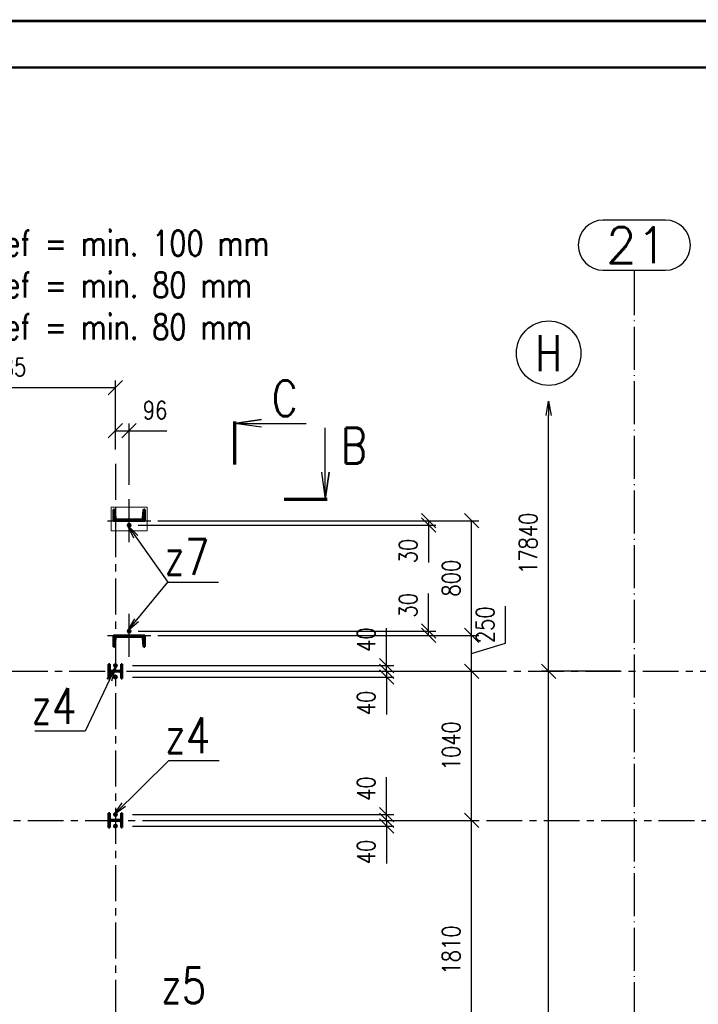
# Paper-space layout 'Layout1' of a CAD drawing. Extents: x -2 to 985, y -36 to 1353.
# Tile 20 of 73: x 173 to 267, y 283 to 420. Entities that reach past the tile are written whole.
import ezdxf
from ezdxf.enums import TextEntityAlignment as Align

# ---------------------------------------------------------------- set-up
doc = ezdxf.new("R2010")
doc.units = 0
for name, pattern in [('ACAD_ISO02W100', [15, 12, -3]), ('ACAD_ISO04W100', [30.5, 24, -3, 0.5, -3]), ('HP_01_CER_B', [8, 5, -1, 1, -1])]:
    doc.linetypes.add(name, pattern=pattern)
doc.layers.get('0').update_dxf_attribs({"linetype": 'CONTINUOUS'})
doc.layers.get('DEFPOINTS').update_dxf_attribs({"color": 132, "linetype": 'CONTINUOUS'})
doc.layers.add('RAMECEK_HP', color=251, linetype='CONTINUOUS')
for name, color, linetype, lineweight in [('SS_KOTVY', 2, 'CONTINUOUS', 35), ('SS_KOTY', 3, 'CONTINUOUS', 25), ('SS_OSY_025', 7, 'HP_01_CER_B', 25), ('SS_PLNA_025', 7, 'CONTINUOUS', 25), ('SS_PODKLADY', 9, 'CONTINUOUS', 13), ('SS_POPIS_PROFILU', 13, 'CONTINUOUS', 25), ('SS_REZ', 6, 'CONTINUOUS', 70), ('SS_SCHODISTE', 30, 'CONTINUOUS', 50), ('SS_SLOUPY', 143, 'CONTINUOUS', 50), ('SS_SRAFY', 8, 'CONTINUOUS', 18), ('SS_TEXT35', 2, 'CONTINUOUS', 35), ('SS_TEXT5', 4, 'CONTINUOUS', 50), ('SS_TEXT7', 6, 'CONTINUOUS', 70)]:
    doc.layers.add(name, color=color, linetype=linetype, lineweight=lineweight)
doc.styles.add('ROMANS', font='romans.shx', dxfattribs={"width": 0.8})
doc.styles.add('romans.shx', font='romans.shx', dxfattribs={"height": 5})
doc.dimstyles.new('A-1_(2.5)_50AS', dxfattribs={"dimtxt": 2.5, "dimasz": 2, "dimexe": 1, "dimexo": 2, "dimgap": 0, "dimtad": 0, "dimdec": 1, "dimlfac": 50, "dimrnd": 1, "dimtxsty": 'ROMANS', "dimblk1": 'OBLIQUE', "dimblk2": 'OBLIQUE', "dimsah": 1, "dimcen": 2, "dimclrd": 256, "dimclre": 256, "dimclrt": 256, "dimadec": 1, "dimazin": 2, "dimtfac": 0.714286, "dimtdec": 1, "dimtmove": 0, "dimatfit": 3, "dimldrblk": 'OPEN', "dimfxl": 1, "dimtvp": 1.142857, "dimtfill": 1, "dimtolj": 1, "dimlwd": -1, "dimlwe": -1, "dimarcsym": 0})
pattern_1 = [(45, (-4334.49958, -565.55967), (-0.0449012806, 0.0449012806), [])]

# ---------------------------------------------------------------- blocks, each defined once
blk = doc.blocks.new('*U6')
at = {"layer": 'RAMECEK_HP', "lineweight": 35, "const_width": 0.35}
for points in [[(0, 420), (0, 0), (743, 0), (743, 420)], [(6.5, 413.5), (6.5, 6.5), (736.5, 6.5), (736.5, 413.5)]]:
    blk.add_lwpolyline(points, close=True, dxfattribs=at)
at = {"layer": 'DEFPOINTS', "style": 'ROMANS', "width": 0.8}
blk.add_attdef('TISK', text='', height=10, dxfattribs=at).set_placement((743, -33), align=Align.RIGHT)
blk = doc.blocks.new('0KRIZ(Z)')
at = {"color": 0, "linetype": 'ByBlock', "ltscale": 0.5}
for p, q in [((0, -0.5), (0, 0.5)), ((-0.5, 0), (0.5, 0)), ((0, 0), (0, 0, 1))]:
    blk.add_line(p, q, dxfattribs=at)
blk = doc.blocks.new('_Oblique')
at = {"color": 0, "linetype": 'ByBlock', "lineweight": -2}
blk.add_line((-0.5, -0.5), (0.5, 0.5), dxfattribs=at)
blk = doc.blocks.new('*D21')
at = {"layer": 'DEFPOINTS', "color": 0, "transparency": 16777216}
for p in [(189.82, 334.24), (191.12, 329.24, -0.4)]:
    blk.add_point(p, dxfattribs=at)
at = {"layer": 'SS_KOTY', "transparency": 16777216}
for p, q in [((240.34, 333.17), (240.34, 338.31)), ((191.82, 334.24), (236.59, 334.24)), ((235.59, 329.24), (235.59, 334.24)), ((235.59, 331.74), (240.34, 333.17)), ((193.12, 329.24), (236.59, 329.24))]:
    blk.add_line(p, q, dxfattribs=at)
at = {"layer": 'SS_KOTY', "transparency": 16777216, "xscale": 2, "yscale": 2, "zscale": 2, "rotation": 270}
blk.add_blockref('_Oblique', (235.59, 329.24), dxfattribs=at)
at = {"layer": 'SS_KOTY', "transparency": 16777216, "insert": (237.49, 335.74), "char_height": 2.5, "attachment_point": 5, "rotation": 90, "style": 'ROMANS', "bg_fill": 3, "box_fill_scale": 1.1, "bg_fill_color": 256, "bg_fill_true_color": 13158600, "bg_fill_transparency": 0}
blk.add_mtext('\\A1;250', dxfattribs=at)
at = {"layer": 'DEFPOINTS', "color": 0, "transparency": 16777216}
blk.add_point((235.59, 334.24), dxfattribs=at)
at = {"layer": 'SS_KOTY', "transparency": 16777216, "xscale": 2, "yscale": 2, "zscale": 2, "rotation": 90}
blk.add_blockref('_Oblique', (235.59, 334.24), dxfattribs=at)
blk = doc.blocks.new('_OPEN')
at = {"color": 0, "linetype": 'ByBlock'}
for p, q in [((-1, 0.167), (0, 0)), ((0, 0), (-1, -0.167)), ((0, 0), (-1, 0))]:
    blk.add_line(p, q, dxfattribs=at)
blk = doc.blocks.new('*D22')
at = {"layer": 'DEFPOINTS', "color": 0, "transparency": 16777216}
for p in [(189.82, 350.24, 1), (235.59, 350.24), (189.82, 334.24)]:
    blk.add_point(p, dxfattribs=at)
at = {"layer": 'SS_KOTY', "transparency": 16777216}
for p, q in [((191.82, 350.24), (236.59, 350.24)), ((235.59, 334.24), (235.59, 350.24)), ((191.82, 334.24), (236.59, 334.24))]:
    blk.add_line(p, q, dxfattribs=at)
at = {"layer": 'SS_KOTY', "transparency": 16777216, "xscale": 2, "yscale": 2, "zscale": 2}
for p, rotation in [((235.59, 350.24), 90), ((235.59, 334.24), 270)]:
    blk.add_blockref('_Oblique', p, dxfattribs=dict(at, rotation=rotation))
at = {"layer": 'SS_KOTY', "transparency": 16777216, "insert": (232.74, 342.24), "char_height": 2.5, "attachment_point": 5, "rotation": 90, "style": 'ROMANS', "bg_fill": 3, "box_fill_scale": 1.1, "bg_fill_color": 256, "bg_fill_true_color": 13158600, "bg_fill_transparency": 0}
blk.add_mtext('\\A1;800', dxfattribs=at)
blk = doc.blocks.new('*D29')
at = {"layer": 'DEFPOINTS', "color": 0, "transparency": 16777216}
for p in [(189.12, 308.44, 0.63), (186.28, 307.64, 0.8), (223.73, 307.64)]:
    blk.add_point(p, dxfattribs=at)
at = {"layer": 'SS_KOTY', "transparency": 16777216}
for p, q in [((191.12, 308.44), (224.73, 308.44)), ((223.73, 308.44), (223.73, 307.64)), ((188.28, 307.64), (224.73, 307.64)), ((223.73, 307.64), (223.73, 302.4))]:
    blk.add_line(p, q, dxfattribs=at)
at = {"layer": 'SS_KOTY', "transparency": 16777216, "xscale": 2, "yscale": 2, "zscale": 2}
for p, rotation in [((223.73, 308.44), 90), ((223.73, 307.64), 270)]:
    blk.add_blockref('_Oblique', p, dxfattribs=dict(at, rotation=rotation))
at = {"layer": 'SS_KOTY', "transparency": 16777216, "insert": (220.88, 304.02), "char_height": 2.5, "attachment_point": 5, "rotation": 90, "style": 'ROMANS', "bg_fill": 3, "box_fill_scale": 1.1, "bg_fill_color": 256, "bg_fill_true_color": 13158600, "bg_fill_transparency": 0}
blk.add_mtext('\\A1;40', dxfattribs=at)
blk = doc.blocks.new('*D30')
at = {"layer": 'DEFPOINTS', "color": 0, "transparency": 16777216}
for p in [(186.28, 309.24, 0.8), (223.73, 309.24), (189.12, 308.44, 0.63)]:
    blk.add_point(p, dxfattribs=at)
at = {"layer": 'SS_KOTY', "transparency": 16777216}
for p, q in [((223.73, 309.24), (223.73, 314.48)), ((188.28, 309.24), (224.73, 309.24)), ((223.73, 308.44), (223.73, 309.24)), ((191.12, 308.44), (224.73, 308.44))]:
    blk.add_line(p, q, dxfattribs=at)
at = {"layer": 'SS_KOTY', "transparency": 16777216, "xscale": 2, "yscale": 2, "zscale": 2}
for p, rotation in [((223.73, 309.24), 90), ((223.73, 308.44), 270)]:
    blk.add_blockref('_Oblique', p, dxfattribs=dict(at, rotation=rotation))
at = {"layer": 'SS_KOTY', "transparency": 16777216, "insert": (220.88, 312.86), "char_height": 2.5, "attachment_point": 5, "rotation": 90, "style": 'ROMANS', "bg_fill": 3, "box_fill_scale": 1.1, "bg_fill_color": 256, "bg_fill_true_color": 13158600, "bg_fill_transparency": 0}
blk.add_mtext('\\A1;40', dxfattribs=at)
blk = doc.blocks.new('*D31')
at = {"layer": 'DEFPOINTS', "color": 0, "transparency": 16777216}
for p in [(186.28, 328.44, 0.8), (189.12, 329.24, 0.63), (223.73, 328.44)]:
    blk.add_point(p, dxfattribs=at)
at = {"layer": 'SS_KOTY', "transparency": 16777216}
for p, q in [((188.28, 328.44), (224.73, 328.44)), ((191.12, 329.24), (224.73, 329.24)), ((223.73, 329.24), (223.73, 328.44)), ((223.73, 328.44), (223.73, 323.2))]:
    blk.add_line(p, q, dxfattribs=at)
at = {"layer": 'SS_KOTY', "transparency": 16777216, "xscale": 2, "yscale": 2, "zscale": 2}
for p, rotation in [((223.73, 329.24), 90), ((223.73, 328.44), 270)]:
    blk.add_blockref('_Oblique', p, dxfattribs=dict(at, rotation=rotation))
at = {"layer": 'SS_KOTY', "transparency": 16777216, "insert": (220.88, 324.82), "char_height": 2.5, "attachment_point": 5, "rotation": 90, "style": 'ROMANS', "bg_fill": 3, "box_fill_scale": 1.1, "bg_fill_color": 256, "bg_fill_true_color": 13158600, "bg_fill_transparency": 0}
blk.add_mtext('\\A1;40', dxfattribs=at)
blk = doc.blocks.new('*D32')
at = {"layer": 'DEFPOINTS', "color": 0, "transparency": 16777216}
for p in [(186.28, 330.04, 0.8), (223.73, 330.04), (189.12, 329.24, 0.63)]:
    blk.add_point(p, dxfattribs=at)
at = {"layer": 'SS_KOTY', "transparency": 16777216}
for p, q in [((223.73, 330.04), (223.73, 335.28)), ((188.28, 330.04), (224.73, 330.04)), ((223.73, 329.24), (223.73, 330.04)), ((191.12, 329.24), (224.73, 329.24))]:
    blk.add_line(p, q, dxfattribs=at)
at = {"layer": 'SS_KOTY', "transparency": 16777216, "xscale": 2, "yscale": 2, "zscale": 2}
for p, rotation in [((223.73, 330.04), 90), ((223.73, 329.24), 270)]:
    blk.add_blockref('_Oblique', p, dxfattribs=dict(at, rotation=rotation))
at = {"layer": 'SS_KOTY', "transparency": 16777216, "insert": (220.88, 333.66), "char_height": 2.5, "attachment_point": 5, "rotation": 90, "style": 'ROMANS', "bg_fill": 3, "box_fill_scale": 1.1, "bg_fill_color": 256, "bg_fill_true_color": 13158600, "bg_fill_transparency": 0}
blk.add_mtext('\\A1;40', dxfattribs=at)
blk = doc.blocks.new('*D33')
at = {"layer": 'DEFPOINTS', "color": 0, "transparency": 16777216}
for p in [(187.06, 334.84, 0.7), (189.82, 334.24), (229.59, 334.84)]:
    blk.add_point(p, dxfattribs=at)
at = {"layer": 'SS_KOTY', "transparency": 16777216}
for p, q in [((229.59, 334.84), (229.59, 340.08)), ((189.06, 334.84), (230.59, 334.84)), ((191.82, 334.24), (230.59, 334.24)), ((229.59, 334.24), (229.59, 334.84))]:
    blk.add_line(p, q, dxfattribs=at)
at = {"layer": 'SS_KOTY', "transparency": 16777216, "xscale": 2, "yscale": 2, "zscale": 2}
for p, rotation in [((229.59, 334.84), 90), ((229.59, 334.24), 270)]:
    blk.add_blockref('_Oblique', p, dxfattribs=dict(at, rotation=rotation))
at = {"layer": 'SS_KOTY', "transparency": 16777216, "insert": (226.74, 338.46), "char_height": 2.5, "attachment_point": 5, "rotation": 90, "style": 'ROMANS', "bg_fill": 3, "box_fill_scale": 1.1, "bg_fill_color": 256, "bg_fill_true_color": 13158600, "bg_fill_transparency": 0}
blk.add_mtext('\\A1;30', dxfattribs=at)
blk = doc.blocks.new('*D34')
at = {"layer": 'DEFPOINTS', "color": 0, "transparency": 16777216}
for p in [(187.06, 349.64, 0.7), (189.82, 350.24, 1), (229.59, 349.64)]:
    blk.add_point(p, dxfattribs=at)
at = {"layer": 'SS_KOTY', "transparency": 16777216}
for p, q in [((189.06, 349.64), (230.59, 349.64)), ((191.82, 350.24), (230.59, 350.24)), ((229.59, 350.24), (229.59, 349.64)), ((229.59, 349.64), (229.59, 344.4))]:
    blk.add_line(p, q, dxfattribs=at)
at = {"layer": 'SS_KOTY', "transparency": 16777216, "xscale": 2, "yscale": 2, "zscale": 2}
for p, rotation in [((229.59, 350.24), 90), ((229.59, 349.64), 270)]:
    blk.add_blockref('_Oblique', p, dxfattribs=dict(at, rotation=rotation))
at = {"layer": 'SS_KOTY', "transparency": 16777216, "insert": (226.74, 346.02), "char_height": 2.5, "attachment_point": 5, "rotation": 90, "style": 'ROMANS', "bg_fill": 3, "box_fill_scale": 1.1, "bg_fill_color": 256, "bg_fill_true_color": 13158600, "bg_fill_transparency": 0}
blk.add_mtext('\\A1;30', dxfattribs=at)
blk = doc.blocks.new('*D36')
at = {"layer": 'DEFPOINTS', "color": 0, "transparency": 16777216}
for p in [(187.82, 362.82), (185.9, 358.18, 0.8), (187.82, 353.24, 2)]:
    blk.add_point(p, dxfattribs=at)
at = {"layer": 'SS_KOTY', "transparency": 16777216}
for p, q in [((185.9, 360.18), (185.9, 363.82)), ((185.9, 362.82), (187.82, 362.82)), ((187.82, 355.24), (187.82, 363.82)), ((187.82, 362.82), (193.06, 362.82))]:
    blk.add_line(p, q, dxfattribs=at)
at = {"layer": 'SS_KOTY', "transparency": 16777216, "xscale": 2, "yscale": 2, "zscale": 2, "rotation": 180}
blk.add_blockref('_Oblique', (185.9, 362.82), dxfattribs=at)
at = {"layer": 'SS_KOTY', "transparency": 16777216, "xscale": 2, "yscale": 2, "zscale": 2}
blk.add_blockref('_Oblique', (187.82, 362.82), dxfattribs=at)
at = {"layer": 'SS_KOTY', "transparency": 16777216, "insert": (191.44, 365.68), "char_height": 2.5, "attachment_point": 5, "style": 'ROMANS', "bg_fill": 3, "box_fill_scale": 1.1, "bg_fill_color": 256, "bg_fill_true_color": 13158600, "bg_fill_transparency": 0}
blk.add_mtext('\\A1;96', dxfattribs=at)
blk = doc.blocks.new('*D51')
at = {"layer": 'DEFPOINTS', "color": 0, "transparency": 16777216}
for p in [(154.2, 368.82), (185.9, 358.18, 0.8), (154.2, 330.74)]:
    blk.add_point(p, dxfattribs=at)
at = {"layer": 'SS_KOTY', "transparency": 16777216}
for p, q in [((154.2, 332.74), (154.2, 369.82)), ((185.9, 360.18), (185.9, 369.82)), ((185.9, 368.82), (154.2, 368.82))]:
    blk.add_line(p, q, dxfattribs=at)
at = {"layer": 'SS_KOTY', "transparency": 16777216, "xscale": 2, "yscale": 2, "zscale": 2, "rotation": 180}
blk.add_blockref('_Oblique', (154.2, 368.82), dxfattribs=at)
at = {"layer": 'SS_KOTY', "transparency": 16777216, "xscale": 2, "yscale": 2, "zscale": 2}
blk.add_blockref('_Oblique', (185.9, 368.82), dxfattribs=at)
at = {"layer": 'SS_KOTY', "transparency": 16777216, "insert": (170.05, 371.68), "char_height": 2.5, "attachment_point": 5, "style": 'ROMANS', "bg_fill": 3, "box_fill_scale": 1.1, "bg_fill_color": 256, "bg_fill_true_color": 13158600, "bg_fill_transparency": 0}
blk.add_mtext('\\A1;1585', dxfattribs=at)
blk = doc.blocks.new('*D57')
at = {"layer": 'DEFPOINTS', "color": 0, "transparency": 16777216}
for p in [(246.34, 329.24), (258.3, 329.24), (188.98, 215.24, 0.63)]:
    blk.add_point(p, dxfattribs=at)
at = {"layer": 'SS_KOTY', "transparency": 16777216}
for p, q in [((256.3, 329.24), (245.34, 329.24)), ((246.34, 215.24), (246.34, 329.24)), ((190.98, 215.24), (247.34, 215.24))]:
    blk.add_line(p, q, dxfattribs=at)
at = {"layer": 'SS_KOTY', "transparency": 16777216, "xscale": 2, "yscale": 2, "zscale": 2}
for p, rotation in [((246.34, 329.24), 90), ((246.34, 215.24), 270)]:
    blk.add_blockref('_Oblique', p, dxfattribs=dict(at, rotation=rotation))
at = {"layer": 'SS_KOTY', "transparency": 16777216, "insert": (243.49, 272.24), "char_height": 2.5, "attachment_point": 5, "rotation": 90, "style": 'ROMANS', "bg_fill": 3, "box_fill_scale": 1.1, "bg_fill_color": 256, "bg_fill_true_color": 13158600, "bg_fill_transparency": 0}
blk.add_mtext('\\A1;5700', dxfattribs=at)
blk = doc.blocks.new('*D58')
at = {"layer": 'DEFPOINTS', "color": 0, "transparency": 16777216}
for p in [(213.65, 366.96), (246.34, 366.96), (258.3, 329.24)]:
    blk.add_point(p, dxfattribs=at)
at = {"layer": 'SS_KOTY', "transparency": 16777216}
for p, q in [((246.34, 329.24), (246.34, 364.96)), ((256.3, 329.24), (245.34, 329.24))]:
    blk.add_line(p, q, dxfattribs=at)
at = {"layer": 'SS_KOTY', "transparency": 16777216, "xscale": 2, "yscale": 2, "zscale": 2}
for name, p, rotation in [('_OPEN', (246.34, 366.96), 90), ('_Oblique', (246.34, 329.24), 270)]:
    blk.add_blockref(name, p, dxfattribs=dict(at, rotation=rotation))
at = {"layer": 'SS_KOTY', "transparency": 16777216, "insert": (243.49, 347.1), "char_height": 2.5, "attachment_point": 5, "rotation": 90, "style": 'ROMANS', "bg_fill": 3, "box_fill_scale": 1.1, "bg_fill_color": 256, "bg_fill_true_color": 13158600, "bg_fill_transparency": 0}
blk.add_mtext('\\A1;17840', dxfattribs=at)
blk = doc.blocks.new('00RADA')
blk.add_circle((0, 0), 4.5)
at = {"layer": 'SS_TEXT5', "style": 'ROMANS', "width": 0.8}
blk.add_attdef('1', text='', height=5, dxfattribs=at).set_placement((0, 0), align=Align.MIDDLE)
blk = doc.blocks.new('*D61')
at = {"layer": 'DEFPOINTS', "color": 0, "transparency": 16777216}
for p in [(191.12, 308.44, -0.4), (235.59, 308.44), (191.12, 272.24)]:
    blk.add_point(p, dxfattribs=at)
at = {"layer": 'SS_KOTY', "transparency": 16777216}
for p, q in [((193.12, 308.44), (236.59, 308.44)), ((235.59, 272.24), (235.59, 308.44)), ((193.12, 272.24), (236.59, 272.24))]:
    blk.add_line(p, q, dxfattribs=at)
at = {"layer": 'SS_KOTY', "transparency": 16777216, "xscale": 2, "yscale": 2, "zscale": 2}
for p, rotation in [((235.59, 308.44), 90), ((235.59, 272.24), 270)]:
    blk.add_blockref('_Oblique', p, dxfattribs=dict(at, rotation=rotation))
at = {"layer": 'SS_KOTY', "transparency": 16777216, "insert": (232.74, 290.34), "char_height": 2.5, "attachment_point": 5, "rotation": 90, "style": 'ROMANS', "bg_fill": 3, "box_fill_scale": 1.1, "bg_fill_color": 256, "bg_fill_true_color": 13158600, "bg_fill_transparency": 0}
blk.add_mtext('\\A1;1810', dxfattribs=at)
blk = doc.blocks.new('*D62')
at = {"layer": 'DEFPOINTS', "color": 0, "transparency": 16777216}
for p in [(224.73, 329.24, -0.4), (235.59, 329.24), (191.12, 308.44, -0.4)]:
    blk.add_point(p, dxfattribs=at)
at = {"layer": 'SS_KOTY', "transparency": 16777216}
for p, q in [((226.73, 329.24), (236.59, 329.24)), ((235.59, 308.44), (235.59, 329.24)), ((193.12, 308.44), (236.59, 308.44))]:
    blk.add_line(p, q, dxfattribs=at)
at = {"layer": 'SS_KOTY', "transparency": 16777216, "xscale": 2, "yscale": 2, "zscale": 2}
for p, rotation in [((235.59, 329.24), 90), ((235.59, 308.44), 270)]:
    blk.add_blockref('_Oblique', p, dxfattribs=dict(at, rotation=rotation))
at = {"layer": 'SS_KOTY', "transparency": 16777216, "insert": (232.74, 318.84), "char_height": 2.5, "attachment_point": 5, "rotation": 90, "style": 'ROMANS', "bg_fill": 3, "box_fill_scale": 1.1, "bg_fill_color": 256, "bg_fill_true_color": 13158600, "bg_fill_transparency": 0}
blk.add_mtext('\\A1;1040', dxfattribs=at)
blk = doc.blocks.new('00REZ-d')
at = {"layer": 'SS_PLNA_025'}
blk.add_lwpolyline([(3.78, 5.2), (0, 5.72), (3.78, 6.25), (0, 5.72), (10, 5.72)], dxfattribs=at)
at = {"layer": 'SS_REZ'}
blk.add_line((0, 5.99), (0, 0), dxfattribs=at)
at = {"layer": 'SS_TEXT7', "style": 'ROMANS', "width": 0.8}
blk.add_attdef('REZs', text='', height=5, dxfattribs=at).set_placement((7, 6.72), align=Align.CENTER)
blk = doc.blocks.new('*U99')
at = {"layer": 'SS_PLNA_025'}
blk.add_lwpolyline([(5.2, 3.78), (5.72, 0), (6.25, 3.78), (5.72, 0), (5.72, 10)], dxfattribs=at)
at = {"layer": 'SS_REZ'}
blk.add_line((5.99, 0), (0, 0), dxfattribs=at)
at = {"layer": 'SS_TEXT7', "style": 'ROMANS', "width": 0.8}
blk.add_attdef('REZv', text='', height=5, dxfattribs=at).set_placement((9.72, 5), align=Align.CENTER)

psp = doc.layouts.get("Layout1")

# ---------------------------------------------------------------- linework, layer by layer
at = {"layer": 'SS_OSY_025', "linetype": 'Continuous', "ltscale": 0.25}
for p, q in [((262.6338, 392.2066), (253.9671, 392.2066)), ((253.9671, 385.2066), (262.6338, 385.2066))]:
    psp.add_line(p, q, dxfattribs=at)
at = {"layer": 'SS_OSY_025', "linetype": 'ACAD_ISO04W100', "ltscale": 0.25}
for p, q in [((258.3004, 380.2066), (258.3004, 385.2066)), ((258.3004, 380.2076), (258.3004, 380.2066))]:
    psp.add_line(p, q, dxfattribs=at)
at = {"layer": 'SS_OSY_025'}
for p, q in [((185.9004, 358.1769, 0.8), (185.9004, 182.9855, 0.8)), ((131.4699, 329.2403, 0.227), (273.7013, 329.2403, 0.227)), ((109.6708, 308.4403, 0.227), (273.7013, 308.4403, 0.108))]:
    psp.add_line(p, q, dxfattribs=at)
at = {"layer": 'SS_OSY_025', "linetype": 'Continuous', "ltscale": 0.25}
for centre, start, end in [((253.9671, 388.7066), 90, 270), ((262.6338, 388.7066), 270, 90)]:
    psp.add_arc(centre, 3.5, start, end, dxfattribs=at)
at = {"layer": 'SS_SLOUPY', "color": 1, "linetype": 'Continuous', "ltscale": 0.25}
for p, q in [((185.1004, 328.2403), (185.1004, 328.9503)), ((184.9404, 328.2403), (185.1004, 328.2403)), ((185.1004, 309.4403), (184.9404, 309.4403)), ((184.9404, 309.4403), (184.9404, 307.4403)), ((185.1004, 308.7303), (185.1004, 309.4403)), ((185.1004, 307.4403), (185.1004, 308.1503)), ((184.9404, 307.4403), (185.1004, 307.4403))]:
    psp.add_line(p, q, dxfattribs=at)
at = {"layer": 'SS_SLOUPY', "color": 1, "linetype": 'Continuous', "ltscale": 0.25, "extrusion": (2.36848e-15, 9.81055e-16, -1)}
for centre in [(-185.3404, 329.5303), (-185.3404, 308.7303)]:
    psp.add_arc(centre, 0.24, 270, 0, dxfattribs=at)
at = {"layer": 'SS_SLOUPY', "color": 1, "linetype": 'Continuous', "ltscale": 0.25, "extrusion": (2.36848e-15, -9.81055e-16, -1)}
for centre in [(-185.3404, 328.9503), (-185.3404, 308.1503)]:
    psp.add_arc(centre, 0.24, 0, 90, dxfattribs=at)

# ---------------------------------------------------------------- block references
at = {"layer": 'RAMECEK_HP'}
psp.add_blockref('*U6', (0, 0), dxfattribs=at)
at = {"layer": 'SS_KOTY'}
psp.add_blockref('00RADA', (246.3438, 373.6312), dxfattribs=at).add_auto_attribs({'1': 'H'})
at = {"layer": 'SS_OSY_025', "xscale": 6, "yscale": 6}
for p in [(187.8204, 350.2403, 2), (187.8204, 334.2403, 1)]:
    psp.add_blockref('0KRIZ(Z)', p, dxfattribs=at)
at = {"layer": 'SS_REZ'}
psp.add_blockref('00REZ-d', (202.5169, 358.1105), dxfattribs=at).add_auto_attribs({'REZs': 'C'})

# ---------------------------------------------------------------- texts
at = {"layer": 'SS_OSY_025', "color": 7, "style": 'romans.shx'}
psp.add_text('21', height=5, dxfattribs=at).set_placement((254.3331, 386.2066))
at = {"layer": 'SS_POPIS_PROFILU', "color": 4, "style": 'romans.shx', "width": 0.8}
psp.add_text('z4', height=5, dxfattribs=at).set_placement((174.132, 321.9031))
at = {"layer": 'SS_TEXT35', "insert": (63.4667, 396.5691), "char_height": 3.5, "attachment_point": 1, "style": 'ROMANS'}
psp.add_mtext_dynamic_manual_height_columns('{\\LPOUŽITÉ KOTVY:\\P}z4 - HILTI HIT-HY 200-A V3 + HAS-U M12x160 5.8 hef = min. 100 mm\\Pz5 - HILTI HIT-HY 200-A V3 + HAS-U M12x160 5.8 hef = min. 80 mm\\P\\pxt12;z7 - HILTI HIT-HY 200-A V3 + HAS-U M12x160 5.8 hef = min. 80 mm', width=239.392882, gutter_width=12.5, heights=[0], dxfattribs=at)

# ---------------------------------------------------------------- next in the draw order: dimensions: what is measured, and where the dimension line sits
at = {"layer": 'SS_KOTY'}
dim = psp.add_linear_dim(base=(187.8204, 362.8197), p1=(185.9004, 358.1769, 0.8), p2=(187.8204, 353.2403, 2), dimstyle='A-1_(2.5)_50AS', dxfattribs=at)
dim.commit()
dim.dimension.update_dxf_attribs({"geometry": '*D36', "text_midpoint": (191.4395, 365.6768)})
dim = psp.add_linear_dim(base=(235.5938, 334.2403), p1=(191.1204, 329.2403, -0.4), p2=(189.8204, 334.2403), angle=90, dimstyle='A-1_(2.5)_50AS', override={"dimtmove": 1}, dxfattribs=at)
dim.commit()
dim.dimension.update_dxf_attribs({"geometry": '*D21', "text_midpoint": (237.4866, 333.1653)})
dim = psp.add_linear_dim(base=(223.7338, 307.6403, -0.4), p1=(189.1204, 308.4403, 0.227), p2=(186.2804, 307.6403, 0.4), angle=90, dimstyle='A-1_(2.5)_50AS', dxfattribs=at)
dim.commit()
dim.dimension.update_dxf_attribs({"geometry": '*D29', "text_midpoint": (220.8766, 304.0213, -0.4)})

# ---------------------------------------------------------------- next in the draw order: dimensions: what is measured, and where the dimension line sits
dim = psp.add_linear_dim(base=(235.5938, 350.2403), p1=(189.8204, 334.2403), p2=(189.8204, 350.2403, 1), angle=90, dimstyle='A-1_(2.5)_50AS', override={"dimtmove": 1}, dxfattribs=at)
dim.commit()
dim.dimension.update_dxf_attribs({"geometry": '*D22', "text_midpoint": (232.7366, 342.2403)})
for base, p1, p2, picture, middle in [((223.7338, 328.4403, -0.4), (189.1204, 329.2403, 0.227), (186.2804, 328.4403, 0.4), '*D31', (220.8766, 324.8213, -0.4)), ((223.7338, 309.2403, -0.4), (189.1204, 308.4403, 0.227), (186.2804, 309.2403, 0.4), '*D30', (220.8766, 312.8594, -0.4))]:
    dim = psp.add_linear_dim(base=base, p1=p1, p2=p2, angle=90, dimstyle='A-1_(2.5)_50AS', dxfattribs=at)
    dim.commit()
    dim.dimension.update_dxf_attribs({"geometry": picture, "text_midpoint": middle})

# ---------------------------------------------------------------- next in the draw order: hatches: boundary and pattern name
at = {"layer": 'SS_SRAFY'}
h = psp.add_hatch(dxfattribs=at)
h.set_pattern_fill('ANSI31', color=5, scale=0.02, style=0)
h.set_pattern_definition(pattern_1)
h.paths.add_polyline_path([(185.1004, 309.4403), (184.9404, 309.4403), (184.9404, 307.4403), (185.1004, 307.4403), (185.1004, 308.1503, -0.41421356), (185.3404, 308.3903), (186.4604, 308.3903, -0.41421356), (186.7004, 308.1503), (186.7004, 307.4403), (186.8604, 307.4403), (186.8604, 309.4403), (186.7004, 309.4403), (186.7004, 308.7303, -0.41421356), (186.4604, 308.4903), (185.3404, 308.4903, -0.41421356), (185.1004, 308.7303)], flags=0)

# ---------------------------------------------------------------- next in the draw order: linework, layer by layer
at = {"layer": 'SS_KOTVY', "color": 7, "linetype": 'ACAD_ISO04W100', "ltscale": 0.25}
for p, q in [((185.6604, 309.2403), (186.1404, 309.2403)), ((185.7804, 309.2403), (186.0204, 309.2403)), ((185.9004, 309.4803), (185.9004, 309.0003)), ((185.9004, 309.3603), (185.9004, 309.1203)), ((185.9004, 309.2403), (185.9004, 309.2403)), ((185.9004, 307.8803), (185.9004, 307.4003)), ((185.6604, 307.6403), (186.1404, 307.6403)), ((185.7804, 307.6403), (186.0204, 307.6403)), ((185.9004, 307.7603), (185.9004, 307.5203)), ((185.9004, 307.6403), (185.9004, 307.6403))]:
    psp.add_line(p, q, dxfattribs=at)
at = {"layer": 'SS_KOTVY', "color": 1, "linetype": 'Continuous', "ltscale": 0.25}
for p, q in [((185.7909, 309.43), (185.6814, 309.2403)), ((185.6814, 309.2403), (185.7909, 309.0507)), ((186.0099, 309.43), (185.7909, 309.43)), ((186.1194, 309.2403), (186.0099, 309.43)), ((186.0099, 309.0507), (186.1194, 309.2403)), ((185.7909, 307.83), (185.6814, 307.6403)), ((185.7909, 309.0507), (186.0099, 309.0507)), ((186.0099, 307.83), (185.7909, 307.83)), ((186.1194, 307.6403), (186.0099, 307.83)), ((185.6814, 307.6403), (185.7909, 307.4507)), ((185.7909, 307.4507), (186.0099, 307.4507)), ((186.0099, 307.4507), (186.1194, 307.6403))]:
    psp.add_line(p, q, dxfattribs=at)
for centre, radius in [((185.9004, 309.2403), 0.24), ((185.9004, 309.2403), 0.12), ((185.9004, 307.6403), 0.24), ((185.9004, 307.6403), 0.12)]:
    psp.add_circle(centre, radius, dxfattribs=at)
at = {"layer": 'SS_POPIS_PROFILU', "color": 0, "linetype": 'ByBlock'}
for p, q in [((185.6615, 309.2174), (186.85, 310.8602)), ((185.6615, 309.2174), (187.0843, 310.623)), ((187.3185, 310.3859), (185.6615, 309.2174))]:
    psp.add_line(p, q, dxfattribs=at)
at = {"layer": 'SS_SLOUPY', "color": 1, "linetype": 'Continuous', "ltscale": 0.25}
for p, q in [((186.8604, 309.4403), (186.7004, 309.4403)), ((186.7004, 309.4403), (186.7004, 308.7303)), ((186.8604, 307.4403), (186.8604, 309.4403)), ((186.4604, 308.4903), (185.3404, 308.4903)), ((185.3404, 308.3903), (186.4604, 308.3903)), ((186.7004, 308.1503), (186.7004, 307.4403)), ((186.7004, 307.4403), (186.8604, 307.4403))]:
    psp.add_line(p, q, dxfattribs=at)
at = {"layer": 'SS_SLOUPY', "color": 7, "linetype": 'ACAD_ISO04W100', "ltscale": 0.25}
psp.add_line((185.9004, 308.4403), (185.9004, 308.4403), dxfattribs=at)
at = {"layer": 'SS_SLOUPY', "color": 3, "linetype": 'ACAD_ISO02W100', "ltscale": 0.25}
for centre in [(185.9004, 309.2403), (185.9004, 307.6403)]:
    psp.add_circle(centre, 0.14, dxfattribs=at)
at = {"layer": 'SS_SLOUPY', "color": 1, "linetype": 'Continuous', "ltscale": 0.25, "extrusion": (-9.81055e-16, 2.36848e-15, -1)}
psp.add_arc((-186.4604, 308.7303), 0.24, 180, 270, dxfattribs=at)
at = {"layer": 'SS_SLOUPY', "color": 1, "linetype": 'Continuous', "ltscale": 0.25, "extrusion": (-9.81055e-16, -2.36848e-15, -1)}
psp.add_arc((-186.4604, 308.1503), 0.24, 90, 180, dxfattribs=at)

# ---------------------------------------------------------------- next in the draw order: dimensions: what is measured, and where the dimension line sits
at = {"layer": 'SS_KOTY'}
for base, p1, p2, picture, middle in [((229.5938, 349.6403), (189.8204, 350.2403, 1), (187.0604, 349.6403, 0.7), '*D34', (226.7366, 346.0213)), ((223.7338, 330.0403, -0.4), (189.1204, 329.2403, 0.227), (186.2804, 330.0403, 0.4), '*D32', (220.8766, 333.6594, -0.4))]:
    dim = psp.add_linear_dim(base=base, p1=p1, p2=p2, angle=90, dimstyle='A-1_(2.5)_50AS', dxfattribs=at)
    dim.commit()
    dim.dimension.update_dxf_attribs({"geometry": picture, "text_midpoint": middle})

# ---------------------------------------------------------------- next in the draw order: linework, layer by layer
at = {"layer": 'SS_KOTVY', "color": 1, "linetype": 'Continuous', "ltscale": 0.25}
for p, q in [((187.7109, 349.83), (187.6014, 349.6403)), ((187.6014, 349.6403), (187.7109, 349.4507)), ((187.9299, 349.83), (187.7109, 349.83)), ((187.7109, 349.4507), (187.9299, 349.4507)), ((188.0394, 349.6403), (187.9299, 349.83)), ((187.9299, 349.4507), (188.0394, 349.6403)), ((185.6814, 330.0403), (185.7909, 329.8507)), ((185.7909, 329.8507), (186.0099, 329.8507)), ((186.0099, 329.8507), (186.1194, 330.0403)), ((185.7909, 328.63), (185.6814, 328.4403)), ((185.6814, 328.4403), (185.7909, 328.2507)), ((186.0099, 328.63), (185.7909, 328.63)), ((186.1194, 328.4403), (186.0099, 328.63)), ((186.0099, 328.2507), (186.1194, 328.4403)), ((185.7909, 328.2507), (186.0099, 328.2507))]:
    psp.add_line(p, q, dxfattribs=at)
at = {"layer": 'SS_KOTVY', "color": 7, "linetype": 'ACAD_ISO04W100', "ltscale": 0.25}
for p, q in [((187.7004, 349.6403), (187.9404, 349.6403)), ((187.8204, 349.8803), (187.8204, 349.4003)), ((187.8204, 349.7603), (187.8204, 349.5203)), ((187.8204, 349.6403), (187.8204, 349.6403)), ((185.6604, 330.0403), (186.1404, 330.0403)), ((185.7804, 330.0403), (186.0204, 330.0403)), ((185.9004, 330.0403), (185.9004, 330.0403)), ((185.6604, 328.4403), (186.1404, 328.4403)), ((185.7804, 328.4403), (186.0204, 328.4403)), ((185.9004, 328.6803), (185.9004, 328.2003)), ((185.9004, 328.5603), (185.9004, 328.3203)), ((185.9004, 328.4403), (185.9004, 328.4403))]:
    psp.add_line(p, q, dxfattribs=at)
at = {"layer": 'SS_KOTVY', "color": 1, "linetype": 'Continuous', "ltscale": 0.25}
for centre, radius in [((187.8204, 349.6403), 0.12), ((185.9004, 328.4403), 0.24), ((185.9004, 328.4403), 0.12)]:
    psp.add_circle(centre, radius, dxfattribs=at)
at = {"layer": 'SS_PODKLADY', "ltscale": 0.25}
psp.add_line((190.3204, 348.8403), (190.3204, 352.1403), dxfattribs=at)
at = {"layer": 'SS_POPIS_PROFILU', "color": 0, "linetype": 'ByBlock'}
for p, q in [((184.7456, 328.1338), (185.9004, 329.8003)), ((185.9004, 329.8003), (185.047, 327.9915)), ((185.9004, 329.8003), (185.3485, 327.8493))]:
    psp.add_line(p, q, dxfattribs=at)
at = {"layer": 'SS_POPIS_PROFILU', "color": 13}
psp.add_lwpolyline([(185.9004, 329.8003), (181.7026, 320.9031), (174.655, 320.9031)], dxfattribs=at)
at = {"layer": 'SS_SCHODISTE', "color": 1, "linetype": 'Continuous', "ltscale": 0.25}
for p, q in [((190.0204, 351.8403), (189.9452, 351.8403)), ((190.0204, 350.2403), (190.0204, 351.8403)), ((189.8256, 351.7299), (189.7393, 350.6504))]:
    psp.add_line(p, q, dxfattribs=at)
at = {"layer": 'SS_SCHODISTE', "color": 7, "linetype": 'ACAD_ISO04W100', "ltscale": 0.25}
psp.add_line((187.8204, 351.0403), (187.8204, 351.0403), dxfattribs=at)
at = {"layer": 'SS_SCHODISTE', "color": 3, "linetype": 'ACAD_ISO02W100', "ltscale": 0.25}
psp.add_circle((187.8204, 349.6403), 0.14, dxfattribs=at)
at = {"layer": 'SS_SCHODISTE', "color": 1, "linetype": 'Continuous', "ltscale": 0.25}
psp.add_arc((189.9452, 351.7203), 0.12, 90, 175.426, dxfattribs=at)
at = {"layer": 'SS_SCHODISTE', "color": 1, "linetype": 'Continuous', "ltscale": 0.25, "extrusion": (0, 0, -1)}
psp.add_arc((-189.49, 350.6703), 0.25, 184.574, 270, dxfattribs=at)
at = {"layer": 'SS_SLOUPY', "color": 1, "linetype": 'Continuous', "ltscale": 0.25}
for p, q in [((186.4604, 329.2903), (185.3404, 329.2903)), ((185.3404, 329.1903), (186.4604, 329.1903)), ((186.7004, 328.9503), (186.7004, 328.2403)), ((186.7004, 328.2403), (186.8604, 328.2403))]:
    psp.add_line(p, q, dxfattribs=at)
at = {"layer": 'SS_SLOUPY', "color": 7, "linetype": 'ACAD_ISO04W100', "ltscale": 0.25}
psp.add_line((185.9004, 329.2403), (185.9004, 329.2403), dxfattribs=at)
at = {"layer": 'SS_SLOUPY', "color": 3, "linetype": 'ACAD_ISO02W100', "ltscale": 0.25}
psp.add_circle((185.9004, 328.4403), 0.14, dxfattribs=at)
at = {"layer": 'SS_SLOUPY', "color": 1, "linetype": 'Continuous', "ltscale": 0.25, "extrusion": (-9.81055e-16, 2.36848e-15, -1)}
psp.add_arc((-186.4604, 329.5303), 0.24, 180, 270, dxfattribs=at)
at = {"layer": 'SS_SLOUPY', "color": 1, "linetype": 'Continuous', "ltscale": 0.25, "extrusion": (-9.81055e-16, -2.36848e-15, -1)}
psp.add_arc((-186.4604, 328.9503), 0.24, 90, 180, dxfattribs=at)

# ---------------------------------------------------------------- next in the draw order: texts
at = {"layer": 'SS_POPIS_PROFILU', "color": 4, "style": 'romans.shx', "width": 0.8}
psp.add_text('z7', height=5, dxfattribs=at).set_placement((192.6908, 342.6973))
psp.add_text('z7', height=5, dxfattribs=at).set_placement((192.6908, 342.6973))

# ---------------------------------------------------------------- next in the draw order: dimensions: what is measured, and where the dimension line sits
at = {"layer": 'SS_KOTY'}
dim = psp.add_linear_dim(base=(229.5938, 334.8403), p1=(189.8204, 334.2403), p2=(187.0604, 334.8403, 0.7), angle=90, dimstyle='A-1_(2.5)_50AS', dxfattribs=at)
dim.commit()
dim.dimension.update_dxf_attribs({"geometry": '*D33', "text_midpoint": (226.7366, 338.4594)})
dim = psp.add_linear_dim(base=(246.3438, 329.2403), p1=(188.9804, 215.2403, 0.627), p2=(258.3004, 329.2403), angle=90, dimstyle='A-1_(2.5)_50AS', override={"dimtmove": 1}, dxfattribs=at)
dim.commit()
dim.dimension.update_dxf_attribs({"geometry": '*D57', "text_midpoint": (243.4866, 272.2403)})

# ---------------------------------------------------------------- next in the draw order: linework, layer by layer
at = {"layer": 'SS_KOTVY', "color": 1, "linetype": 'Continuous', "ltscale": 0.25}
for p, q in [((187.7109, 335.03), (187.6014, 334.8403)), ((187.6014, 334.8403), (187.7109, 334.6507)), ((187.9299, 335.03), (187.7109, 335.03)), ((187.7109, 334.6507), (187.9299, 334.6507)), ((188.0394, 334.8403), (187.9299, 335.03)), ((187.9299, 334.6507), (188.0394, 334.8403))]:
    psp.add_line(p, q, dxfattribs=at)
at = {"layer": 'SS_KOTVY', "color": 7, "linetype": 'ACAD_ISO04W100', "ltscale": 0.25}
for p, q in [((187.7004, 334.8403), (187.9404, 334.8403)), ((187.8204, 335.0803), (187.8204, 334.6003)), ((187.8204, 334.9603), (187.8204, 334.7203)), ((187.8204, 334.8403), (187.8204, 334.8403))]:
    psp.add_line(p, q, dxfattribs=at)
at = {"layer": 'SS_KOTVY', "color": 1, "linetype": 'Continuous', "ltscale": 0.25}
psp.add_circle((187.8204, 334.8403), 0.12, dxfattribs=at)
at = {"layer": 'SS_SCHODISTE', "color": 1, "linetype": 'Continuous', "ltscale": 0.25}
for p, q in [((190.0204, 332.6403), (190.0204, 334.2403)), ((189.7393, 333.8303), (189.8256, 332.7508)), ((189.9452, 332.6403), (190.0204, 332.6403))]:
    psp.add_line(p, q, dxfattribs=at)
at = {"layer": 'SS_SCHODISTE', "color": 7, "linetype": 'ACAD_ISO04W100', "ltscale": 0.25}
psp.add_line((187.8204, 333.4403), (187.8204, 333.4403), dxfattribs=at)
at = {"layer": 'SS_SCHODISTE', "color": 3, "linetype": 'ACAD_ISO02W100', "ltscale": 0.25}
psp.add_circle((187.8204, 334.8403), 0.14, dxfattribs=at)
at = {"layer": 'SS_SCHODISTE', "color": 1, "linetype": 'Continuous', "ltscale": 0.25, "extrusion": (0, 0, -1)}
psp.add_arc((-189.49, 333.8103), 0.25, 90, 175.426, dxfattribs=at)
at = {"layer": 'SS_SCHODISTE', "color": 1, "linetype": 'Continuous', "ltscale": 0.25}
psp.add_arc((189.9452, 332.7603), 0.12, 184.574, 270, dxfattribs=at)

# ---------------------------------------------------------------- next in the draw order: dimensions: what is measured, and where the dimension line sits
at = {"layer": 'SS_KOTY'}
dim = psp.add_linear_dim(base=(154.2004, 368.8197), p1=(185.9004, 358.1769, 0.8), p2=(154.2004, 330.7403), dimstyle='A-1_(2.5)_50AS', dxfattribs=at)
dim.commit()
dim.dimension.update_dxf_attribs({"geometry": '*D51', "text_midpoint": (170.0504, 371.6768)})
dim = psp.add_linear_dim(base=(246.3438, 366.9622), p1=(258.3004, 329.2403), p2=(213.6472, 366.9622), angle=90, text='17840', dimstyle='A-1_(2.5)_50AS', override={"dimblk2": 'OPEN', "dimse2": 1, "dimtmove": 1}, dxfattribs=at)
dim.commit()
dim.dimension.update_dxf_attribs({"geometry": '*D58', "text_midpoint": (243.4866, 347.1013)})
dim = psp.add_linear_dim(base=(235.5938, 308.4403), p1=(191.1204, 272.2403), p2=(191.1204, 308.4403, -0.4), angle=90, dimstyle='A-1_(2.5)_50AS', dxfattribs=at)
dim.commit()
dim.dimension.update_dxf_attribs({"geometry": '*D61', "text_midpoint": (232.7366, 290.3403)})

# ---------------------------------------------------------------- next in the draw order: hatches: boundary and pattern name
at = {"layer": 'SS_SRAFY'}
h = psp.add_hatch(dxfattribs=at)
h.set_pattern_fill('ANSI31', color=5, scale=0.02, style=0)
h.set_pattern_definition(pattern_1)
h.paths.add_polyline_path([(185.6957, 351.8403), (185.6204, 351.8403), (185.6204, 350.2403), (190.0204, 350.2403), (190.0204, 351.8403), (189.9452, 351.8403, 0.39102015), (189.8256, 351.7299), (189.7393, 350.6504, -0.39102015), (189.49, 350.4203), (186.1508, 350.4203, -0.39102015), (185.9016, 350.6504), (185.8153, 351.7299, 0.39102015)], flags=0)
h = psp.add_hatch(dxfattribs=at)
h.set_pattern_fill('ANSI31', color=5, scale=0.02, style=0)
h.set_pattern_definition(pattern_1)
h.paths.add_polyline_path([(185.6204, 332.6403), (185.6957, 332.6403, 0.39102015), (185.8153, 332.7508), (185.9016, 333.8303, -0.39102015), (186.1508, 334.0603), (189.49, 334.0603, -0.39102015), (189.7393, 333.8303), (189.8256, 332.7508, 0.39102015), (189.9452, 332.6403), (190.0204, 332.6403), (190.0204, 334.2403), (185.6204, 334.2403)], flags=0)
h = psp.add_hatch(dxfattribs=at)
h.set_pattern_fill('ANSI31', color=5, scale=0.02, style=0)
h.set_pattern_definition(pattern_1)
h.paths.add_polyline_path([(185.1004, 330.2403), (184.9404, 330.2403), (184.9404, 328.2403), (185.1004, 328.2403), (185.1004, 328.9503, -0.41421356), (185.3404, 329.1903), (186.4604, 329.1903, -0.41421356), (186.7004, 328.9503), (186.7004, 328.2403), (186.8604, 328.2403), (186.8604, 330.2403), (186.7004, 330.2403), (186.7004, 329.5303, -0.41421356), (186.4604, 329.2903), (185.3404, 329.2903, -0.41421356), (185.1004, 329.5303)], flags=0)

# ---------------------------------------------------------------- next in the draw order: linework, layer by layer
at = {"layer": 'SS_KOTVY', "color": 7, "linetype": 'ACAD_ISO04W100', "ltscale": 0.25}
for p, q in [((187.5804, 349.6403), (188.0604, 349.6403)), ((187.5804, 334.8403), (188.0604, 334.8403)), ((185.9004, 330.2803), (185.9004, 329.8003)), ((185.9004, 330.1603), (185.9004, 329.9203))]:
    psp.add_line(p, q, dxfattribs=at)
at = {"layer": 'SS_KOTVY', "color": 1, "linetype": 'Continuous', "ltscale": 0.25}
for p, q in [((185.7909, 330.23), (185.6814, 330.0403)), ((186.0099, 330.23), (185.7909, 330.23)), ((186.1194, 330.0403), (186.0099, 330.23))]:
    psp.add_line(p, q, dxfattribs=at)
for centre, radius in [((187.8204, 349.6403), 0.24), ((187.8204, 334.8403), 0.24), ((185.9004, 330.0403), 0.24), ((185.9004, 330.0403), 0.12)]:
    psp.add_circle(centre, radius, dxfattribs=at)
at = {"layer": 'SS_OSY_025', "linetype": 'ACAD_ISO04W100', "ltscale": 0.25}
psp.add_line((258.3004, 150.2076), (258.3004, 380.2076), dxfattribs=at)
at = {"layer": 'SS_PODKLADY', "ltscale": 0.25}
for p, q in [((190.3204, 352.1403), (185.3204, 352.1403)), ((185.3204, 352.1403), (185.3204, 348.8403)), ((185.3204, 348.8403), (190.3204, 348.8403))]:
    psp.add_line(p, q, dxfattribs=at)
at = {"layer": 'SS_POPIS_PROFILU', "color": 0, "linetype": 'ByBlock'}
for p, q in [((188.4645, 347.8278), (187.5808, 349.6527)), ((187.5808, 349.6527), (189.0086, 348.213)), ((187.5808, 349.6527), (188.7365, 348.0204)), ((187.5813, 334.8203), (188.5907, 336.5787)), ((187.5813, 334.8203), (188.8486, 336.3675)), ((189.1064, 336.1563), (187.5813, 334.8203))]:
    psp.add_line(p, q, dxfattribs=at)
at = {"layer": 'SS_POPIS_PROFILU', "color": 13}
for points in [[(187.5808, 349.6527), (193.2138, 341.6973), (200.2614, 341.6973)], [(187.5813, 334.8203), (193.2138, 341.6973), (200.2614, 341.6973)]]:
    psp.add_lwpolyline(points, dxfattribs=at)
at = {"layer": 'SS_SCHODISTE', "color": 1, "linetype": 'Continuous', "ltscale": 0.25}
for p, q in [((185.6957, 351.8403), (185.6204, 351.8403)), ((185.6204, 351.8403), (185.6204, 350.2403)), ((185.9016, 350.6504), (185.8153, 351.7299)), ((189.49, 350.4203), (186.1508, 350.4203)), ((185.6204, 350.2403), (190.0204, 350.2403)), ((190.0204, 334.2403), (185.6204, 334.2403)), ((185.6204, 334.2403), (185.6204, 332.6403)), ((186.1508, 334.0603), (189.49, 334.0603)), ((185.6204, 332.6403), (185.6957, 332.6403)), ((185.8153, 332.7508), (185.9016, 333.8303))]:
    psp.add_line(p, q, dxfattribs=at)
for centre, start, end in [((185.6957, 351.7203), 4.574, 90), ((185.6957, 332.7603), 270, 355.426)]:
    psp.add_arc(centre, 0.12, start, end, dxfattribs=at)
at = {"layer": 'SS_SCHODISTE', "color": 1, "linetype": 'Continuous', "ltscale": 0.25, "extrusion": (0, 0, -1)}
for centre, start, end in [((-186.1508, 350.6703), 270, 355.426), ((-186.1508, 333.8103), 4.574, 90)]:
    psp.add_arc(centre, 0.25, start, end, dxfattribs=at)
at = {"layer": 'SS_SLOUPY', "color": 1, "linetype": 'Continuous', "ltscale": 0.25}
for p, q in [((185.1004, 330.2403), (184.9404, 330.2403)), ((184.9404, 330.2403), (184.9404, 328.2403)), ((185.1004, 329.5303), (185.1004, 330.2403)), ((186.8604, 330.2403), (186.7004, 330.2403)), ((186.7004, 330.2403), (186.7004, 329.5303)), ((186.8604, 328.2403), (186.8604, 330.2403))]:
    psp.add_line(p, q, dxfattribs=at)
at = {"layer": 'SS_SLOUPY', "color": 3, "linetype": 'ACAD_ISO02W100', "ltscale": 0.25}
psp.add_circle((185.9004, 330.0403), 0.14, dxfattribs=at)

# ---------------------------------------------------------------- next in the draw order: block references
at = {"layer": 'SS_REZ'}
psp.add_blockref('*U99', (209.4661, 353.2354), dxfattribs=at).add_auto_attribs({'REZv': 'B'})

# ---------------------------------------------------------------- next in the draw order: texts
at = {"layer": 'SS_POPIS_PROFILU', "color": 4, "style": 'romans.shx', "width": 0.8}
psp.add_text('z5', height=5, dxfattribs=at).set_placement((192.2367, 282.9028))

# ---------------------------------------------------------------- next in the draw order: dimensions: what is measured, and where the dimension line sits
at = {"layer": 'SS_KOTY'}
dim = psp.add_linear_dim(base=(235.5938, 329.2403), p1=(191.1204, 308.4403, -0.4), p2=(224.7338, 329.2403, -0.4), angle=90, dimstyle='A-1_(2.5)_50AS', override={"dimtmove": 1}, dxfattribs=at)
dim.commit()
dim.dimension.update_dxf_attribs({"geometry": '*D62', "text_midpoint": (232.7366, 318.8403)})

# ---------------------------------------------------------------- next in the draw order: linework, layer by layer
at = {"layer": 'SS_POPIS_PROFILU', "color": 13}
psp.add_lwpolyline([(185.6615, 309.2174), (193.3319, 316.7954), (200.3796, 316.7954)], dxfattribs=at)

# ---------------------------------------------------------------- next in the draw order: texts
at = {"layer": 'SS_POPIS_PROFILU', "color": 4, "style": 'romans.shx', "width": 0.8}
psp.add_text('z4', height=5, dxfattribs=at).set_placement((192.8089, 317.7954))

doc.saveas('drawing.dxf')
